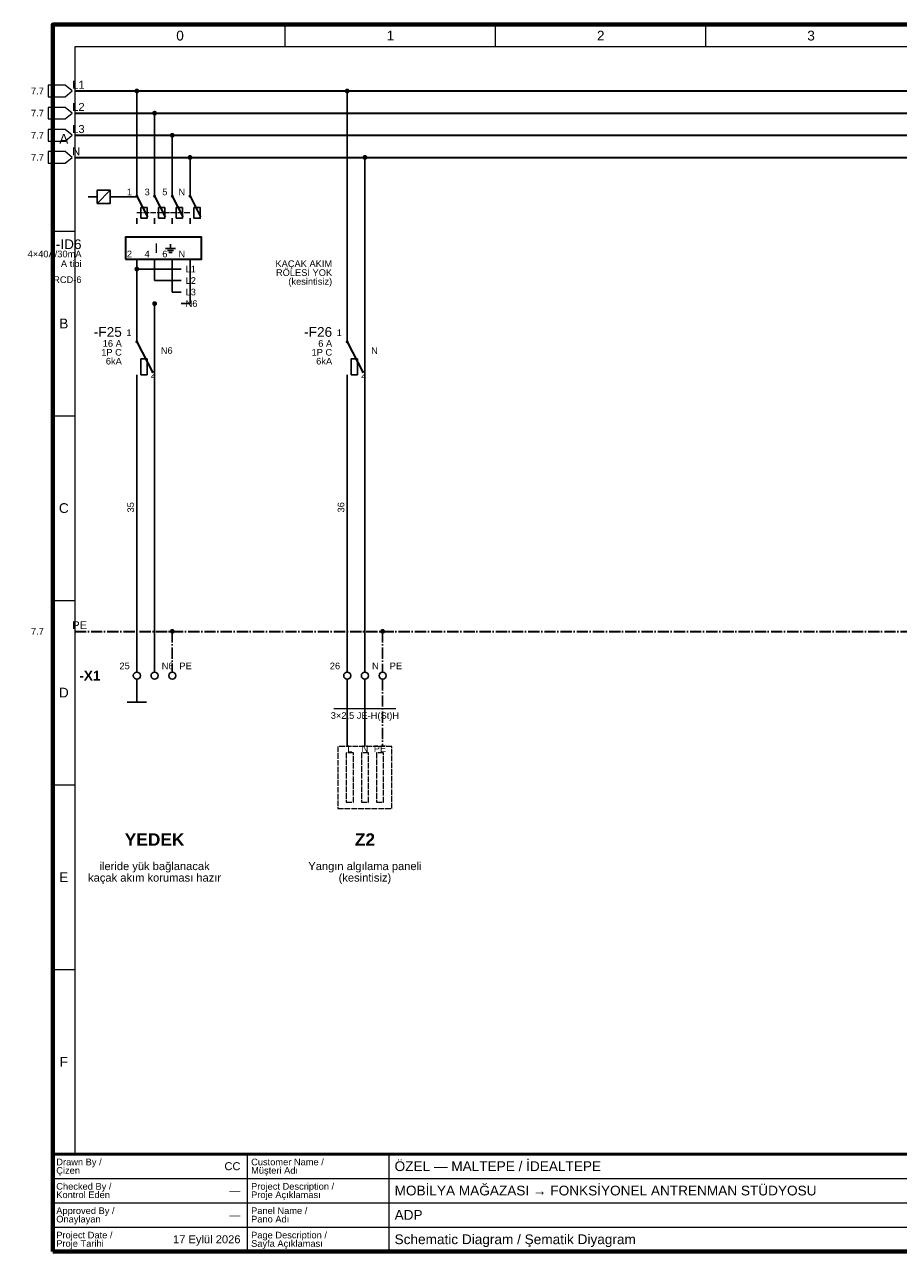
# Paper-space layout '08 Schematic Diagram - Şematik Diyagram' of a CAD drawing. Header units: millimetres. Extents: x 14 to 415, y 10 to 287.
# Tile 1 of 2: x 14 to 211, y 10 to 287. Entities that reach past the tile are written whole.
import ezdxf
from ezdxf.enums import TextEntityAlignment as Align

# ---------------------------------------------------------------- set-up
doc = ezdxf.new("R2010")
doc.units = ezdxf.units.MM
doc.linetypes.add('DASHDOT', pattern=[3.556, 2.54, -0.508, 0, -0.508])
doc.linetypes.add('DASHED', pattern=[1.524, 1.27, -0.254])
for name, color, linetype, lineweight in [('E-SEMA-ANTET', 7, 'Continuous', 50), ('E-SEMA-KLEMENS', 7, 'Continuous', 25), ('E-SEMA-PE', 7, 'DASHDOT', 35), ('E-SEMA-RAY', 7, 'Continuous', 35), ('E-SEMA-SEMBOL', 7, 'Continuous', 35), ('E-SEMA-TEL', 7, 'Continuous', 25), ('E-SEMA-YAZI', 7, 'Continuous', 18), ('E-SEMA-YUK', 8, 'DASHED', 18), ('E-SEMA-ZON', 8, 'Continuous', 18)]:
    doc.layers.add(name, color=color, linetype=linetype, lineweight=lineweight)
doc.styles.add('GYM', font='arial.ttf')
doc.styles.add('GYM-B', font='arialbd.ttf')

psp = doc.layouts.new('08 Schematic Diagram - Şematik Diyagram')

# ---------------------------------------------------------------- hatches: boundary and pattern name
at = {"layer": 'E-SEMA-SEMBOL'}
h = psp.add_hatch(color=7, dxfattribs=at)
edge = h.paths.add_edge_path()
edge.add_arc((39, 272), 0.55, 0, 360)
h = psp.add_hatch(color=7, dxfattribs=at)
edge = h.paths.add_edge_path()
edge.add_arc((86.5, 272), 0.55, 0, 360)
h = psp.add_hatch(color=7, dxfattribs=at)
edge = h.paths.add_edge_path()
edge.add_arc((43, 267), 0.55, 0, 360)
h = psp.add_hatch(color=7, dxfattribs=at)
edge = h.paths.add_edge_path()
edge.add_arc((47, 262), 0.55, 0, 360)
h = psp.add_hatch(color=7, dxfattribs=at)
edge = h.paths.add_edge_path()
edge.add_arc((51, 257), 0.55, 0, 360)
h = psp.add_hatch(color=7, dxfattribs=at)
edge = h.paths.add_edge_path()
edge.add_arc((90.5, 257), 0.55, 0, 360)
h = psp.add_hatch(color=7, dxfattribs=at)
edge = h.paths.add_edge_path()
edge.add_arc((39, 248.24), 0.35, 0, 360)
h = psp.add_hatch(color=7, dxfattribs=at)
edge = h.paths.add_edge_path()
edge.add_arc((43, 248.24), 0.35, 0, 360)
h = psp.add_hatch(color=7, dxfattribs=at)
edge = h.paths.add_edge_path()
edge.add_arc((47, 248.24), 0.35, 0, 360)
h = psp.add_hatch(color=7, dxfattribs=at)
edge = h.paths.add_edge_path()
edge.add_arc((51, 248.24), 0.35, 0, 360)
h = psp.add_hatch(color=7, dxfattribs=at)
edge = h.paths.add_edge_path()
edge.add_arc((39, 231.8), 0.55, 0, 360)
h = psp.add_hatch(color=7, dxfattribs=at)
edge = h.paths.add_edge_path()
edge.add_arc((43, 224), 0.55, 0, 360)
h = psp.add_hatch(color=7, dxfattribs=at)
edge = h.paths.add_edge_path()
edge.add_arc((39, 215.36), 0.35, 0, 360)
h = psp.add_hatch(color=7, dxfattribs=at)
edge = h.paths.add_edge_path()
edge.add_arc((86.5, 215.36), 0.35, 0, 360)
h = psp.add_hatch(color=7, dxfattribs=at)
edge = h.paths.add_edge_path()
edge.add_arc((47, 150), 0.55, 0, 360)
h = psp.add_hatch(color=7, dxfattribs=at)
edge = h.paths.add_edge_path()
edge.add_arc((94.5, 150), 0.55, 0, 360)

# ---------------------------------------------------------------- linework, layer by layer
at = {"layer": 'E-SEMA-ANTET', "lineweight": 18}
for p, q in [((64, 10), (64, 32)), ((96, 10), (96, 32)), ((20, 26.5), (410, 26.5)), ((20, 21), (410, 21)), ((20, 15.5), (410, 15.5))]:
    psp.add_line(p, q, dxfattribs=at)
at = {"layer": 'E-SEMA-ANTET', "lineweight": 70}
psp.add_lwpolyline([(20, 10), (410, 10), (410, 287), (20, 287)], close=True, dxfattribs=at)
at = {"layer": 'E-SEMA-ANTET', "lineweight": 50}
psp.add_lwpolyline([(20, 10), (410, 10), (410, 32), (20, 32)], close=True, dxfattribs=at)
at = {"layer": 'E-SEMA-KLEMENS', "lineweight": 25}
for centre in [(39, 140), (43, 140), (47, 140), (86.5, 140), (90.5, 140), (94.5, 140)]:
    psp.add_circle(centre, 0.8, dxfattribs=at)
at = {"layer": 'E-SEMA-PE', "linetype": 'DASHDOT', "lineweight": 35}
psp.add_line((25, 150), (405, 150), dxfattribs=at)
at = {"layer": 'E-SEMA-PE', "linetype": 'DASHDOT', "lineweight": 25}
for p, q in [((47, 150), (47, 140.8)), ((94.5, 150), (94.5, 140.8)), ((94.5, 139.2), (94.5, 124))]:
    psp.add_line(p, q, dxfattribs=at)
at = {"layer": 'E-SEMA-RAY', "lineweight": 35}
for p, q in [((25, 272), (405, 272)), ((25, 267), (405, 267)), ((25, 262), (405, 262)), ((25, 257), (405, 257))]:
    psp.add_line(p, q, dxfattribs=at)
at = {"layer": 'E-SEMA-RAY', "lineweight": 25}
for p, q in [((39, 231.8), (49, 231.8)), ((43, 229.2), (49, 229.2)), ((47, 226.6), (49, 226.6)), ((51, 224), (49, 224))]:
    psp.add_line(p, q, dxfattribs=at)
at = {"layer": 'E-SEMA-SEMBOL', "lineweight": 18}
psp.add_line((30, 246.6), (33, 249.6), dxfattribs=at)
at = {"layer": 'E-SEMA-SEMBOL', "lineweight": 35}
for p, q in [((39, 248.24), (41.4, 243.6)), ((43, 248.24), (45.4, 243.6)), ((47, 248.24), (49.4, 243.6)), ((51, 248.24), (53.4, 243.6)), ((39, 215.36), (42.6, 208.4)), ((86.5, 215.36), (90.1, 208.4))]:
    psp.add_line(p, q, dxfattribs=at)
at = {"layer": 'E-SEMA-SEMBOL', "linetype": 'DASHED', "lineweight": 18}
psp.add_line((39, 244.6), (51, 244.6), dxfattribs=at)
at = {"layer": 'E-SEMA-SEMBOL', "lineweight": 25}
for p, q in [((45.5, 236.4), (47.7, 236.4)), ((45.9, 235.95), (47.3, 235.95)), ((46.25, 235.5), (46.95, 235.5)), ((46.6, 237.4), (46.6, 236.4)), ((36.8, 134), (41.2, 134))]:
    psp.add_line(p, q, dxfattribs=at)
for points in [[(30, 246.6), (33, 246.6), (33, 249.6), (30, 249.6)], [(39.9, 243.28), (41.3, 243.28), (41.3, 245.68), (39.9, 245.68)], [(43.9, 243.28), (45.3, 243.28), (45.3, 245.68), (43.9, 245.68)], [(47.9, 243.28), (49.3, 243.28), (49.3, 245.68), (47.9, 245.68)], [(51.9, 243.28), (53.3, 243.28), (53.3, 245.68), (51.9, 245.68)], [(39.9, 207.92), (41.3, 207.92), (41.3, 211.52), (39.9, 211.52)], [(87.4, 207.92), (88.8, 207.92), (88.8, 211.52), (87.4, 211.52)]]:
    psp.add_lwpolyline(points, close=True, dxfattribs=at)
at = {"layer": 'E-SEMA-SEMBOL', "lineweight": 35}
psp.add_lwpolyline([(36.4, 234), (53.6, 234), (53.6, 239), (36.4, 239)], close=True, dxfattribs=at)
at = {"layer": 'E-SEMA-TEL', "lineweight": 25}
for p, q in [((39, 272), (39, 250)), ((86.5, 272), (86.5, 218)), ((43, 267), (43, 250)), ((47, 262), (47, 250)), ((51, 257), (51, 250)), ((90.5, 257), (90.5, 140.8)), ((39, 250), (39, 248.24)), ((43, 250), (43, 248.24)), ((47, 250), (47, 248.24)), ((51, 250), (51, 248.24)), ((28, 248.1), (30, 248.1)), ((33, 248.1), (39, 248.1)), ((39, 243.28), (39, 242)), ((43, 243.28), (43, 242)), ((47, 243.28), (47, 242)), ((51, 243.28), (51, 242)), ((39, 234), (39, 232.4)), ((39, 234), (39, 231.8)), ((43, 234), (43, 232.4)), ((43, 234), (43, 229.2)), ((47, 234), (47, 232.4)), ((47, 234), (47, 226.6)), ((51, 234), (51, 232.4)), ((51, 234), (51, 224)), ((39, 231.8), (39, 218)), ((43, 224), (43, 140.8)), ((39, 218), (39, 215.36)), ((86.5, 218), (86.5, 215.36)), ((39, 207.92), (39, 206)), ((86.5, 207.92), (86.5, 206)), ((39, 206), (39, 140.8)), ((86.5, 206), (86.5, 140.8)), ((39, 139.2), (39, 134)), ((86.5, 139.2), (86.5, 124)), ((90.5, 139.2), (90.5, 124))]:
    psp.add_line(p, q, dxfattribs=at)
at = {"layer": 'E-SEMA-YAZI', "lineweight": 13}
psp.add_line((83.5, 132.6), (97.5, 132.6), dxfattribs=at)
at = {"layer": 'E-SEMA-YAZI', "lineweight": 18}
for points in [[(19, 270.7), (22.8, 270.7), (24.4, 272), (22.8, 273.3), (19, 273.3)], [(19, 265.7), (22.8, 265.7), (24.4, 267), (22.8, 268.3), (19, 268.3)], [(19, 260.7), (22.8, 260.7), (24.4, 262), (22.8, 263.3), (19, 263.3)], [(19, 255.7), (22.8, 255.7), (24.4, 257), (22.8, 258.3), (19, 258.3)]]:
    psp.add_lwpolyline(points, close=True, dxfattribs=at)
at = {"layer": 'E-SEMA-YUK', "linetype": 'DASHED', "lineweight": 18}
psp.add_lwpolyline([(84.4, 110), (96.6, 110), (96.6, 124), (84.4, 124)], close=True, dxfattribs=at)
at = {"layer": 'E-SEMA-YUK', "lineweight": 18}
for points in [[(86.3, 111.4), (87.9, 111.4), (87.9, 122.6), (86.3, 122.6)], [(89.7, 111.4), (91.3, 111.4), (91.3, 122.6), (89.7, 122.6)], [(93.1, 111.4), (94.7, 111.4), (94.7, 122.6), (93.1, 122.6)]]:
    psp.add_lwpolyline(points, close=True, dxfattribs=at)
at = {"layer": 'E-SEMA-ZON', "lineweight": 18}
for p, q in [((72.5, 282), (72.5, 287)), ((120, 282), (120, 287)), ((167.5, 282), (167.5, 287)), ((20, 240.33), (25, 240.33)), ((20, 198.67), (25, 198.67)), ((20, 157), (25, 157)), ((20, 115.33), (25, 115.33)), ((20, 73.67), (25, 73.67)), ((72.5, 32), (72.5, 32)), ((120, 32), (120, 32)), ((167.5, 32), (167.5, 32))]:
    psp.add_line(p, q, dxfattribs=at)
psp.add_lwpolyline([(25, 32), (405, 32), (405, 282), (25, 282)], close=True, dxfattribs=at)

# ---------------------------------------------------------------- texts
at = {"layer": 'E-SEMA-ANTET', "style": 'GYM'}
for s, height, p in [('Drawn By /', 1.5, (20.8, 30.2)), ('Customer Name /', 1.5, (64.8, 30.2)), ('ÖZEL — MALTEPE / İDEALTEPE', 2.2, (97.2, 29.25)), ('Çizen', 1.5, (20.8, 28.3)), ('Müşteri Adı', 1.5, (64.8, 28.3)), ('Checked By /', 1.5, (20.8, 24.7)), ('Project Description /', 1.5, (64.8, 24.7)), ('MOBİLYA MAĞAZASI → FONKSİYONEL ANTRENMAN STÜDYOSU', 2.2, (97.2, 23.75)), ('Kontrol Eden', 1.5, (20.8, 22.8)), ('Proje Açıklaması', 1.5, (64.8, 22.8)), ('Approved By /', 1.5, (20.8, 19.2)), ('Panel Name /', 1.5, (64.8, 19.2)), ('Onaylayan', 1.5, (20.8, 17.3)), ('Pano Adı', 1.5, (64.8, 17.3)), ('ADP', 2.2, (97.2, 18.25)), ('Project Date /', 1.5, (20.8, 13.7)), ('Page Description /', 1.5, (64.8, 13.7)), ('Schematic Diagram / Şematik Diyagram', 2.2, (97.2, 12.75)), ('Proje Tarihi', 1.5, (20.8, 11.8)), ('Sayfa Açıklaması', 1.5, (64.8, 11.8))]:
    psp.add_text(s, height=height, dxfattribs=at).set_placement(p, align=Align.MIDDLE_LEFT)
for s, p in [('CC', (62.4, 29.25)), ('—', (62.4, 23.75)), ('—', (62.4, 18.25)), ('17 Eylül 2026', (62.4, 12.75))]:
    psp.add_text(s, height=1.8, dxfattribs=at).set_placement(p, align=Align.MIDDLE_RIGHT)
at = {"layer": 'E-SEMA-SEMBOL', "style": 'GYM'}
psp.add_text('I', height=2.2, dxfattribs=at).set_placement((43.4, 236.5), align=Align.MIDDLE_CENTER)
at = {"layer": 'E-SEMA-YAZI'}
for s, height, style, p in [('L1', 1.8, 'GYM', (24.4, 273.4)), ('L2', 1.8, 'GYM', (24.4, 268.4)), ('L3', 1.8, 'GYM', (24.4, 263.4)), ('N', 1.8, 'GYM', (24.4, 258.4)), ('L1', 1.5, 'GYM', (50, 231.8)), ('L2', 1.5, 'GYM', (50, 229.2)), ('L3', 1.5, 'GYM', (50, 226.6)), ('N6', 1.5, 'GYM', (50, 224)), ('N6', 1.5, 'GYM', (44.4, 213.4)), ('N', 1.5, 'GYM', (91.9, 213.4)), ('2', 1.5, 'GYM', (42.1, 208)), ('2', 1.5, 'GYM', (89.6, 208)), ('PE', 1.8, 'GYM', (24.4, 151.4)), ('N6', 1.5, 'GYM', (44.6, 142.2)), ('PE', 1.5, 'GYM', (48.6, 142.2)), ('N', 1.5, 'GYM', (92.1, 142.2)), ('PE', 1.5, 'GYM', (96.1, 142.2)), ('-X1', 2.2, 'GYM-B', (26, 140))]:
    psp.add_text(s, height=height, dxfattribs=dict(at, style=style)).set_placement(p, align=Align.MIDDLE_LEFT)
at = {"layer": 'E-SEMA-YAZI', "style": 'GYM'}
for s, height, p in [('7.7', 1.5, (18, 272)), ('7.7', 1.5, (18, 267)), ('7.7', 1.5, (18, 262)), ('7.7', 1.5, (18, 257)), ('1', 1.5, (37.9, 249.2)), ('3', 1.5, (41.9, 249.2)), ('5', 1.5, (45.9, 249.2)), ('N', 1.5, (49.9, 249.2)), ('-ID6', 2.2, (26.5, 237.4)), ('4×40A/30mA', 1.5, (26.5, 235.2)), ('2', 1.5, (37.9, 235.2)), ('4', 1.5, (41.9, 235.2)), ('6', 1.5, (45.9, 235.2)), ('N', 1.5, (49.9, 235.2)), ('A tipi', 1.5, (26.5, 233)), ('KAÇAK AKIM', 1.5, (83.1, 233)), ('RCD-6', 1.5, (26.5, 229.4)), ('RÖLESİ YOK', 1.5, (83.1, 231)), ('(kesintisiz)', 1.5, (83.1, 229)), ('-F25', 2.2, (35.6, 217.6)), ('1', 1.5, (37.8, 217.4)), ('-F26', 2.2, (83.1, 217.6)), ('1', 1.5, (85.3, 217.4)), ('1P C', 1.5, (35.6, 213)), ('16 A', 1.5, (35.6, 215)), ('1P C', 1.5, (83.1, 213)), ('6 A', 1.5, (83.1, 215)), ('6kA', 1.5, (35.6, 211)), ('6kA', 1.5, (83.1, 211)), ('7.7', 1.5, (18, 150)), ('25', 1.5, (37.4, 142.2)), ('26', 1.5, (84.9, 142.2))]:
    psp.add_text(s, height=height, dxfattribs=at).set_placement(p, align=Align.MIDDLE_RIGHT)
for s, p in [('35', (37.6, 178)), ('36', (85.1, 178))]:
    psp.add_text(s, height=1.5, rotation=90, dxfattribs=at).set_placement(p, align=Align.MIDDLE_CENTER)
at = {"layer": 'E-SEMA-YAZI'}
for s, height, style, p in [('3×2,5 JE-H(St)H', 1.5, 'GYM', (90.5, 131)), ('YEDEK', 2.8, 'GYM-B', (43, 103)), ('Z2', 2.8, 'GYM-B', (90.5, 103)), ('ileride yük bağlanacak', 1.8, 'GYM', (43, 97)), ('Yangın algılama paneli', 1.8, 'GYM', (90.5, 97)), ('kaçak akım koruması hazır', 1.8, 'GYM', (43, 94.4)), ('(kesintisiz)', 1.8, 'GYM', (90.5, 94.4))]:
    psp.add_text(s, height=height, dxfattribs=dict(at, style=style)).set_placement(p, align=Align.MIDDLE_CENTER)
at = {"layer": 'E-SEMA-YUK', "style": 'GYM'}
for s, p in [('L', (87.1, 123.5)), ('N', (90.5, 123.5)), ('PE', (93.9, 123.5))]:
    psp.add_text(s, height=1.5, dxfattribs=at).set_placement(p, align=Align.MIDDLE_CENTER)
at = {"layer": 'E-SEMA-ZON', "style": 'GYM'}
for s, p in [('0', (48.75, 284.5)), ('1', (96.25, 284.5)), ('2', (143.75, 284.5)), ('3', (191.25, 284.5)), ('A', (22.5, 261.17)), ('B', (22.5, 219.5)), ('C', (22.5, 177.83)), ('D', (22.5, 136.17)), ('E', (22.5, 94.5)), ('F', (22.5, 52.83))]:
    psp.add_text(s, height=2.2, dxfattribs=at).set_placement(p, align=Align.MIDDLE_CENTER)

doc.saveas('drawing.dxf')
